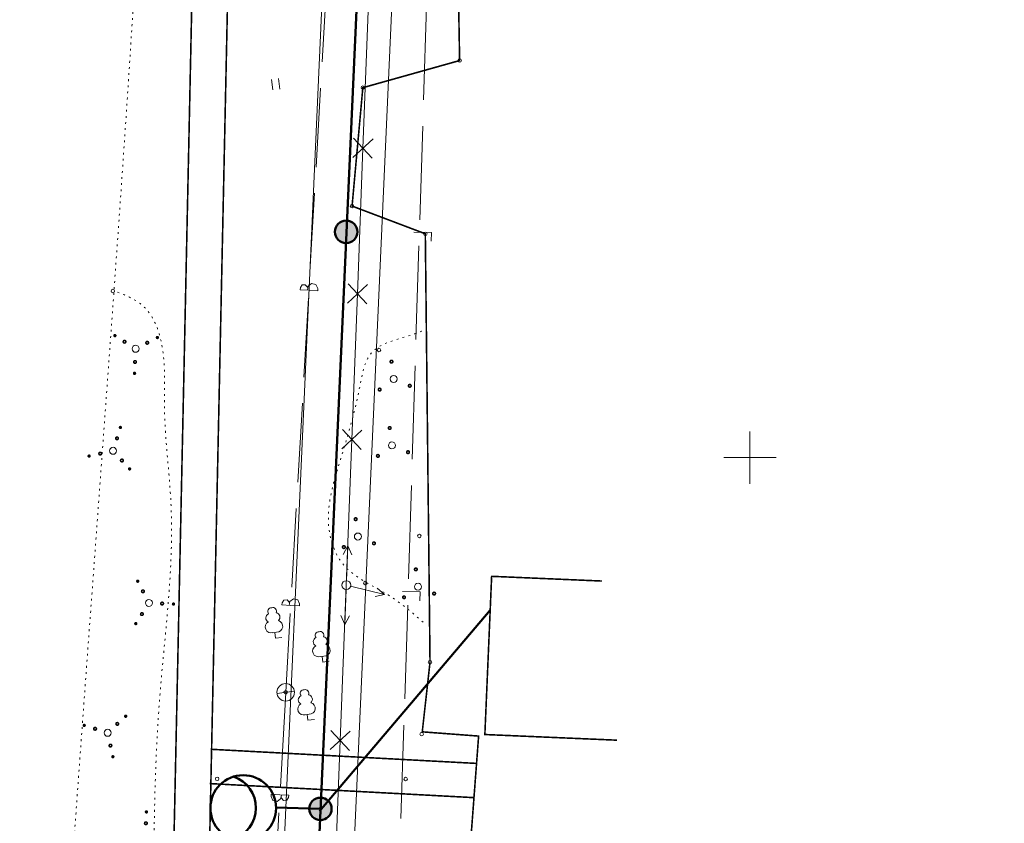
# Model space of a CAD drawing. Header units: millimetres. Extents: x 0 to 1188, y 0 to 841.
# Tile 58 of 76: x 1004 to 1117, y 380 to 472. Entities that reach past the tile are written whole.
import ezdxf

# ---------------------------------------------------------------- set-up
doc = ezdxf.new("R2010")
doc.units = ezdxf.units.MM
for name, pattern in [('K5LT32789', [0]), ('K5LT32797', [0]), ('K5LT32809', [0]), ('K5LT32813', [0]), ('K5LT32814', [0]), ('K5LT32815', [3.5, 2.5, -1]), ('K5LT32816', [3.2, 3, -0.2]), ('K5LT32817', [0.7, 0.2, -0.5]), ('K5LT32819', [0]), ('K5LT32824', [0]), ('K5LT32826', [1, 0.5, -0.5]), ('K5LT_BASIC', [0])]:
    doc.linetypes.add(name, pattern=pattern)
doc.layers.add('Системный слой', color=7, linetype='Continuous')

# ---------------------------------------------------------------- blocks, each defined once
blk = doc.blocks.new('U562')
at = {"layer": 'Системный слой', "color": 7, "linetype": 'K5LT32813', "lineweight": 18}
for p, q in [((1044.25, 474.28), (1043.61, 457.64)), ((1044.76, 458.7), (1042.47, 456.58)), ((1042.55, 458.78), (1044.67, 456.5)), ((1043.61, 457.64), (1042.98, 440.99)), ((1044.12, 442.05), (1041.84, 439.94)), ((1041.92, 442.14), (1044.04, 439.85)), ((1042.98, 440.99), (1041.71, 407.71)), ((1043.49, 425.41), (1041.2, 423.29)), ((1041.29, 425.49), (1043.4, 423.21)), ((1041.71, 407.71), (1041.02, 389.97)), ((1042.16, 391.02), (1039.87, 388.91)), ((1039.96, 391.11), (1042.08, 388.82)), ((1041.02, 389.97), (1040.33, 372.23))]:
    blk.add_line(p, q, dxfattribs=at)
blk = doc.blocks.new('U565')
at = {"layer": 'Системный слой', "color": 5, "linetype": 'K5LT32819', "lineweight": 18, "true_color": 0x0000ff}
for p, q in [((1038.95, 467.48), (1039.47, 476.49)), ((1038.26, 455.48), (1038.78, 464.48)), ((1037.56, 443.47), (1038.08, 452.48)), ((1036.46, 441.7), (1036.66, 442)), ((1036.66, 442), (1037.03, 442.03)), ((1037.03, 442.03), (1037.28, 441.76)), ((1037.75, 442.16), (1037.36, 441.85)), ((1038.24, 442.04), (1037.75, 442.16)), ((1038.45, 441.58), (1038.24, 442.04)), ((1036.46, 441.7), (1036.44, 441.45)), ((1037.44, 441.39), (1036.44, 441.45)), ((1037.28, 441.76), (1037.3, 441.63)), ((1037.3, 441.63), (1037.28, 441.4)), ((1037.36, 441.85), (1037.3, 441.63)), ((1037.44, 441.39), (1038.44, 441.33)), ((1038.45, 441.58), (1038.44, 441.33)), ((1036.87, 431.47), (1037.39, 440.48)), ((1036.17, 419.47), (1036.69, 428.48)), ((1035.48, 407.47), (1036, 416.47)), ((1034.58, 405.99), (1034.95, 406.02)), ((1034.95, 406.02), (1035.2, 405.75)), ((1035.67, 406.15), (1035.27, 405.84)), ((1036.16, 406.03), (1035.67, 406.15)), ((1036.37, 405.57), (1036.16, 406.03)), ((1034.38, 405.69), (1034.36, 405.44)), ((1035.36, 405.38), (1034.36, 405.44)), ((1034.38, 405.69), (1034.58, 405.99)), ((1035.2, 405.75), (1035.21, 405.62)), ((1035.21, 405.62), (1035.2, 405.39)), ((1035.27, 405.84), (1035.21, 405.62)), ((1035.36, 405.38), (1036.36, 405.33)), ((1036.37, 405.57), (1036.36, 405.33)), ((1034.79, 395.46), (1035.31, 404.47))]:
    blk.add_line(p, q, dxfattribs=at)
blk = doc.blocks.new('U572')
at = {"layer": 'Системный слой', "color": 5, "linetype": 'K5LT32819', "lineweight": 18, "true_color": 0x0000ff}
for p, q in [((1034.8, 395.39), (1034.18, 384.66)), ((1033.12, 383.56), (1033.13, 383.81)), ((1033.12, 383.56), (1033.33, 383.1)), ((1034.13, 383.75), (1033.13, 383.81)), ((1034.13, 383.75), (1035.13, 383.69)), ((1034.21, 383.29), (1034.27, 383.52)), ((1034.27, 383.52), (1034.29, 383.74)), ((1034.29, 383.38), (1034.27, 383.52)), ((1035.11, 383.45), (1035.13, 383.69)), ((1033.33, 383.1), (1033.82, 382.98)), ((1033.82, 382.98), (1034.21, 383.29)), ((1034.54, 383.11), (1034.29, 383.38)), ((1034.91, 383.14), (1034.54, 383.11)), ((1035.11, 383.45), (1034.91, 383.14)), ((1034.01, 381.67), (1033.39, 370.94)), ((1033.22, 367.95), (1032.6, 357.22)), ((1032.42, 354.23), (1031.81, 343.5)), ((1030.74, 342.4), (1030.75, 342.64)), ((1030.74, 342.4), (1030.95, 341.94)), ((1031.75, 342.59), (1030.75, 342.64)), ((1030.95, 341.94), (1031.44, 341.82)), ((1031.44, 341.82), (1031.84, 342.13)), ((1031.75, 342.59), (1032.75, 342.53)), ((1031.84, 342.13), (1031.9, 342.35)), ((1031.9, 342.35), (1031.91, 342.58)), ((1031.92, 342.22), (1031.9, 342.35)), ((1032.17, 341.95), (1031.92, 342.22)), ((1032.53, 341.98), (1032.17, 341.95)), ((1032.74, 342.28), (1032.53, 341.98)), ((1032.74, 342.28), (1032.75, 342.53)), ((1031.63, 340.5), (1031.01, 329.78)), ((1030.84, 326.78), (1030.22, 316.06)), ((1030.05, 313.06), (1029.43, 302.34)), ((1028.36, 301.23), (1028.38, 301.48)), ((1029.38, 301.42), (1028.38, 301.48)), ((1029.38, 301.42), (1030.38, 301.37)), ((1029.52, 301.19), (1029.53, 301.41)), ((1028.36, 301.23), (1028.57, 300.78)), ((1028.57, 300.78), (1029.06, 300.66)), ((1029.06, 300.66), (1029.46, 300.97)), ((1029.46, 300.97), (1029.52, 301.19)), ((1029.54, 301.06), (1029.52, 301.19)), ((1029.79, 300.79), (1029.54, 301.06)), ((1030.16, 300.81), (1029.79, 300.79)), ((1030.36, 301.12), (1030.16, 300.81)), ((1030.36, 301.12), (1030.38, 301.37)), ((1029.26, 299.34), (1028.64, 288.61)), ((1028.46, 285.62), (1027.85, 274.89)), ((1027.67, 271.9), (1027.05, 261.17)), ((1027.05, 261.17), (1048.53, 257.11))]:
    blk.add_line(p, q, dxfattribs=at)
blk = doc.blocks.new('U574')
at = {"layer": 'Системный слой', "color": 11, "linetype": 'K5LT32824', "lineweight": 18, "true_color": 0xff8040}
for p, q in [((1050.87, 473.83), (1050.54, 463.15)), ((1050.44, 460.15), (1050.11, 449.46)), ((1049.43, 448.05), (1051.43, 447.98)), ((1051.43, 447.98), (1051.4, 446.99)), ((1050.01, 446.46), (1049.67, 435.78)), ((1049.58, 432.78), (1049.24, 422.09)), ((1049.15, 419.09), (1048.81, 408.41)), ((1048.13, 406.99), (1050.13, 406.93)), ((1050.13, 406.93), (1050.1, 405.93)), ((1048.72, 405.41), (1048.38, 394.72)), ((1048.29, 391.72), (1047.95, 381.03))]:
    blk.add_line(p, q, dxfattribs=at)
blk = doc.blocks.new('U595')
at = {"layer": 'Системный слой', "color": 1, "linetype": 'K5LT32809', "lineweight": 18, "true_color": 0xff0000}
for p, q in [((1049.8, 717.4), (1024.05, 142.45)), ((1057.8, 717.05), (1032.04, 142.09)), ((1049.64, 713.65), (1024.05, 142.45)), ((1049.64, 713.65), (1024.05, 142.45))]:
    blk.add_line(p, q, dxfattribs=at)
blk = doc.blocks.new('U647')
at = {"layer": 'Системный слой'}
h = blk.add_hatch(color=7, dxfattribs=at)
h.paths.add_polyline_path([(1038.75, 382.14), (1038.23, 383.3), (1038.17, 383.28), (1038.11, 383.25), (1038.06, 383.21), (1038.01, 383.18), (1037.96, 383.14), (1037.91, 383.1), (1037.86, 383.05), (1037.82, 383.01), (1037.77, 382.96), (1037.73, 382.91), (1037.7, 382.86), (1037.66, 382.81), (1037.63, 382.75), (1037.6, 382.69), (1037.57, 382.63), (1037.55, 382.58), (1037.53, 382.51), (1037.51, 382.45), (1037.5, 382.39), (1037.49, 382.33), (1037.48, 382.26), (1037.48, 382.2), (1037.47, 382.14), (1037.48, 382.07), (1037.48, 382.01), (1037.49, 381.95), (1037.5, 381.88), (1037.51, 381.82), (1037.53, 381.76), (1037.55, 381.7), (1037.58, 381.64), (1037.6, 381.58), (1037.63, 381.53), (1037.66, 381.47), (1037.7, 381.42), (1037.74, 381.36), (1037.78, 381.32), (1037.82, 381.27), (1037.86, 381.22), (1037.91, 381.18), (1037.96, 381.14), (1038.01, 381.1), (1038.07, 381.06), (1038.12, 381.03), (1038.18, 381), (1038.23, 380.97), (1038.29, 380.95), (1038.35, 380.93), (1038.41, 380.91), (1038.48, 380.89), (1038.54, 380.88), (1038.6, 380.87), (1038.67, 380.87), (1038.73, 380.87), (1038.79, 380.87), (1038.86, 380.87), (1038.92, 380.88), (1038.98, 380.89), (1039.05, 380.9), (1039.11, 380.92), (1039.17, 380.94), (1039.23, 380.96), (1039.27, 380.97)])
h.paths.add_polyline_path([(1039.44, 383.21), (1039.39, 383.24), (1039.33, 383.27), (1039.27, 383.3), (1039.21, 383.33), (1039.15, 383.35), (1039.09, 383.37), (1039.03, 383.38), (1038.97, 383.4), (1038.91, 383.41), (1038.84, 383.41), (1038.78, 383.41), (1038.71, 383.41), (1038.65, 383.41), (1038.59, 383.4), (1038.52, 383.39), (1038.46, 383.38), (1038.4, 383.37), (1038.34, 383.35), (1038.28, 383.32), (1038.23, 383.3), (1038.75, 382.14), (1039.27, 380.97), (1039.32, 381), (1039.38, 381.03), (1039.43, 381.06), (1039.49, 381.1), (1039.54, 381.14), (1039.59, 381.18), (1039.63, 381.22), (1039.68, 381.27), (1039.72, 381.32), (1039.76, 381.37), (1039.8, 381.42), (1039.83, 381.47), (1039.87, 381.53), (1039.9, 381.58), (1039.92, 381.64), (1039.95, 381.7), (1039.97, 381.76), (1039.98, 381.82), (1040, 381.88), (1040.01, 381.95), (1040.02, 382.01), (1040.02, 382.07), (1040.02, 382.14), (1040.02, 382.2), (1040.02, 382.27), (1040.01, 382.33), (1040, 382.39), (1039.99, 382.45), (1039.97, 382.52), (1039.95, 382.58), (1039.92, 382.64), (1039.9, 382.69), (1039.87, 382.75), (1039.84, 382.81), (1039.8, 382.86), (1039.76, 382.91), (1039.72, 382.96), (1039.68, 383.01), (1039.64, 383.05), (1039.59, 383.1), (1039.54, 383.14), (1039.49, 383.18)])
at = {"layer": 'Системный слой', "color": 7, "linetype": 'K5LT_BASIC', "lineweight": 50}
blk.add_circle((1038.75, 382.14), 1.28, dxfattribs=at)
blk = doc.blocks.new('U653')
at = {"layer": 'Системный слой'}
h = blk.add_hatch(color=7, dxfattribs=at)
h.paths.add_polyline_path([(1041.69, 448.07), (1041.17, 449.24), (1041.11, 449.21), (1041.06, 449.18), (1041, 449.15), (1040.95, 449.11), (1040.9, 449.07), (1040.85, 449.03), (1040.8, 448.99), (1040.76, 448.94), (1040.72, 448.89), (1040.68, 448.84), (1040.64, 448.79), (1040.6, 448.74), (1040.57, 448.68), (1040.54, 448.63), (1040.52, 448.57), (1040.49, 448.51), (1040.47, 448.45), (1040.46, 448.39), (1040.44, 448.33), (1040.43, 448.26), (1040.42, 448.2), (1040.42, 448.14), (1040.42, 448.07), (1040.42, 448.01), (1040.42, 447.94), (1040.43, 447.88), (1040.44, 447.82), (1040.46, 447.76), (1040.48, 447.69), (1040.5, 447.63), (1040.52, 447.57), (1040.55, 447.52), (1040.58, 447.46), (1040.61, 447.4), (1040.64, 447.35), (1040.68, 447.3), (1040.72, 447.25), (1040.76, 447.2), (1040.81, 447.16), (1040.85, 447.11), (1040.9, 447.07), (1040.96, 447.03), (1041.01, 447), (1041.06, 446.97), (1041.12, 446.94), (1041.18, 446.91), (1041.24, 446.88), (1041.3, 446.86), (1041.36, 446.84), (1041.42, 446.83), (1041.48, 446.82), (1041.55, 446.81), (1041.61, 446.8), (1041.67, 446.8), (1041.74, 446.8), (1041.8, 446.8), (1041.86, 446.81), (1041.93, 446.82), (1041.99, 446.83), (1042.05, 446.85), (1042.11, 446.87), (1042.17, 446.89), (1042.21, 446.91)])
h.paths.add_polyline_path([(1042.38, 449.15), (1042.33, 449.18), (1042.27, 449.21), (1042.22, 449.24), (1042.16, 449.26), (1042.1, 449.28), (1042.04, 449.3), (1041.97, 449.32), (1041.91, 449.33), (1041.85, 449.34), (1041.78, 449.35), (1041.72, 449.35), (1041.66, 449.35), (1041.59, 449.35), (1041.53, 449.34), (1041.47, 449.33), (1041.4, 449.32), (1041.34, 449.3), (1041.28, 449.28), (1041.22, 449.26), (1041.17, 449.24), (1041.69, 448.07), (1042.21, 446.91), (1042.27, 446.94), (1042.32, 446.97), (1042.38, 447), (1042.43, 447.03), (1042.48, 447.07), (1042.53, 447.11), (1042.58, 447.16), (1042.62, 447.2), (1042.67, 447.25), (1042.71, 447.3), (1042.74, 447.35), (1042.78, 447.41), (1042.81, 447.46), (1042.84, 447.52), (1042.87, 447.58), (1042.89, 447.63), (1042.91, 447.7), (1042.93, 447.76), (1042.94, 447.82), (1042.95, 447.88), (1042.96, 447.95), (1042.97, 448.01), (1042.97, 448.07), (1042.97, 448.14), (1042.96, 448.2), (1042.95, 448.26), (1042.94, 448.33), (1042.93, 448.39), (1042.91, 448.45), (1042.89, 448.51), (1042.87, 448.57), (1042.84, 448.63), (1042.81, 448.69), (1042.78, 448.74), (1042.75, 448.79), (1042.71, 448.85), (1042.67, 448.9), (1042.63, 448.94), (1042.58, 448.99), (1042.53, 449.03), (1042.48, 449.07), (1042.43, 449.11)])
at = {"layer": 'Системный слой', "color": 7, "linetype": 'K5LT_BASIC', "lineweight": 50}
blk.add_circle((1041.69, 448.07), 1.28, dxfattribs=at)
blk = doc.blocks.new('U736')
at = {"layer": 'Системный слой', "color": 7, "linetype": 'K5LT32797', "lineweight": 18}
blk.add_line((1033.79, 395.34), (1035.78, 395.59), dxfattribs=at)
blk.add_circle((1034.79, 395.46), 1, dxfattribs=at)
blk = doc.blocks.new('U830')
at = {"layer": 'Системный слой', "color": 7, "linetype": 'K5LT32797', "lineweight": 18}
blk.add_circle((1041.71, 407.71), 0.5, dxfattribs=at)
blk = doc.blocks.new('U831')
at = {"layer": 'Системный слой', "color": 7, "linetype": 'K5LT32797', "lineweight": 18}
for p, q in [((1041.88, 412.2), (1041.34, 411.22)), ((1041.73, 408.21), (1041.88, 412.2)), ((1041.88, 412.2), (1042.34, 411.18))]:
    blk.add_line(p, q, dxfattribs=at)
blk = doc.blocks.new('U832')
at = {"layer": 'Системный слой', "color": 7, "linetype": 'K5LT32797', "lineweight": 18}
for p, q in [((1041.69, 407.21), (1041.53, 403.21)), ((1041.53, 403.21), (1041.07, 404.23)), ((1041.53, 403.21), (1042.07, 404.19))]:
    blk.add_line(p, q, dxfattribs=at)
blk = doc.blocks.new('U833')
at = {"layer": 'Системный слой', "color": 7, "linetype": 'K5LT32797', "lineweight": 18}
for p, q in [((1042.2, 407.59), (1046.08, 406.63)), ((1046.08, 406.63), (1045.23, 407.36)), ((1046.08, 406.63), (1044.99, 406.39))]:
    blk.add_line(p, q, dxfattribs=at)
blk = doc.blocks.new('U834')
at = {"layer": 'Системный слой', "color": 7, "linetype": 'K5LT32797', "lineweight": 18}
for p, q in [((1041.69, 407.21), (1041.53, 403.21)), ((1041.53, 403.21), (1041.07, 404.23)), ((1041.53, 403.21), (1042.07, 404.19))]:
    blk.add_line(p, q, dxfattribs=at)
blk = doc.blocks.new('U835')
at = {"layer": 'Системный слой', "color": 7, "linetype": 'K5LT32797', "lineweight": 18}
for p, q in [((1041.69, 407.21), (1041.53, 403.21)), ((1041.53, 403.21), (1041.07, 404.23)), ((1041.53, 403.21), (1042.07, 404.19))]:
    blk.add_line(p, q, dxfattribs=at)
blk = doc.blocks.new('U836')
at = {"layer": 'Системный слой', "color": 7, "linetype": 'K5LT32797', "lineweight": 18}
for p, q in [((1041.69, 407.21), (1041.53, 403.21)), ((1041.53, 403.21), (1041.07, 404.23)), ((1041.53, 403.21), (1042.07, 404.19))]:
    blk.add_line(p, q, dxfattribs=at)
blk = doc.blocks.new('U1068')
at = {"layer": 'Системный слой', "color": 7, "linetype": 'K5LT32789', "const_width": 0.18}
for points in [[(1049.5, 409.49, 1), (1049.8, 409.52, 1)], [(1048.16, 406.3, 1), (1048.45, 406.33, 1)], [(1051.59, 406.72, 1), (1051.89, 406.76, 1)]]:
    blk.add_lwpolyline(points, format="xyb", close=True, dxfattribs=at)
at = {"layer": 'Системный слой', "color": 7, "linetype": 'K5LT32797', "lineweight": 18}
blk.add_circle((1049.9, 407.52), 0.4, dxfattribs=at)
blk = doc.blocks.new('U1069')
at = {"layer": 'Системный слой', "color": 7, "linetype": 'K5LT32789', "const_width": 0.18}
for points in [[(1042.63, 415.22, 1), (1042.93, 415.26, 1)], [(1041.28, 412.03, 1), (1041.58, 412.07, 1)], [(1044.72, 412.46, 1), (1045.02, 412.5, 1)]]:
    blk.add_lwpolyline(points, format="xyb", close=True, dxfattribs=at)
at = {"layer": 'Системный слой', "color": 7, "linetype": 'K5LT32797', "lineweight": 18}
blk.add_circle((1043.03, 413.26), 0.4, dxfattribs=at)
blk = doc.blocks.new('U1070')
at = {"layer": 'Системный слой', "color": 7, "linetype": 'K5LT32789', "const_width": 0.18}
for points in [[(1046.72, 433.22, 1), (1047.02, 433.26, 1)], [(1045.37, 430.03, 1), (1045.67, 430.07, 1)], [(1048.81, 430.46, 1), (1049.11, 430.5, 1)]]:
    blk.add_lwpolyline(points, format="xyb", close=True, dxfattribs=at)
at = {"layer": 'Системный слой', "color": 7, "linetype": 'K5LT32797', "lineweight": 18}
blk.add_circle((1047.12, 431.26), 0.4, dxfattribs=at)
blk = doc.blocks.new('U1071')
at = {"layer": 'Системный слой', "color": 7, "linetype": 'K5LT32789', "const_width": 0.18}
for points in [[(1046.52, 425.64, 1), (1046.82, 425.68, 1)], [(1048.61, 422.88, 1), (1048.91, 422.91, 1)], [(1045.17, 422.45, 1), (1045.47, 422.49, 1)]]:
    blk.add_lwpolyline(points, format="xyb", close=True, dxfattribs=at)
at = {"layer": 'Системный слой', "color": 7, "linetype": 'K5LT32797', "lineweight": 18}
blk.add_circle((1046.92, 423.67), 0.4, dxfattribs=at)
blk = doc.blocks.new('U1072')
at = {"layer": 'Системный слой', "color": 7, "linetype": 'K5LT32797', "lineweight": 18}
for p, q in [((1037.03, 392.89), (1037.46, 392.95)), ((1037.24, 392.92), (1037.32, 392.27)), ((1037.32, 392.27), (1038.07, 392.36))]:
    blk.add_line(p, q, dxfattribs=at)
for centre, radius, start, end in [((1036.74, 394.59), 0.512, 112.6034, 243.3064), ((1036.86, 395.33), 0.415, 85.6138, 220.3823), ((1037.02, 395.35), 0.415, 333.8281, 108.5966), ((1037.32, 394.66), 0.512, 310.904, 81.6069), ((1036.83, 393.54), 0.673, 118.7863, 286.8027), ((1037.49, 393.62), 0.673, 267.4076, 75.424)]:
    blk.add_arc(centre, radius, start, end, dxfattribs=at)
blk = doc.blocks.new('U1073')
at = {"layer": 'Системный слой', "color": 7, "linetype": 'K5LT32797', "lineweight": 18}
for p, q in [((1038.74, 399.54), (1039.16, 399.59)), ((1038.95, 399.56), (1039.03, 398.91)), ((1039.03, 398.91), (1039.77, 399))]:
    blk.add_line(p, q, dxfattribs=at)
for centre, radius, start, end in [((1038.45, 401.23), 0.512, 112.6034, 243.3064), ((1038.57, 401.97), 0.415, 85.6138, 220.3823), ((1038.73, 401.99), 0.415, 333.8281, 108.5966), ((1039.03, 401.3), 0.512, 310.904, 81.6069), ((1038.54, 400.18), 0.673, 118.7863, 286.8027), ((1039.19, 400.26), 0.673, 267.4076, 75.424)]:
    blk.add_arc(centre, radius, start, end, dxfattribs=at)
blk = doc.blocks.new('U1074')
at = {"layer": 'Системный слой', "color": 7, "linetype": 'K5LT32797', "lineweight": 18}
for p, q in [((1033.32, 402.27), (1033.75, 402.33)), ((1033.54, 402.3), (1033.62, 401.65)), ((1033.62, 401.65), (1034.36, 401.74))]:
    blk.add_line(p, q, dxfattribs=at)
for centre, radius, start, end in [((1033.15, 404.71), 0.415, 85.6138, 220.3823), ((1033.32, 404.73), 0.415, 333.8281, 108.5966), ((1033.03, 403.96), 0.512, 112.6034, 243.3064), ((1033.62, 404.04), 0.512, 310.904, 81.6069), ((1033.13, 402.92), 0.673, 118.7863, 286.8027), ((1033.78, 403), 0.673, 267.4076, 75.424)]:
    blk.add_arc(centre, radius, start, end, dxfattribs=at)
blk = doc.blocks.new('U1167')
at = {"layer": 'Системный слой', "color": 7, "linetype": 'K5LT32789', "const_width": 0.18}
for points in [[(1018.78, 381.8, 1), (1018.98, 381.79, 1)], [(1018.67, 380.5, 1), (1018.97, 380.49, 1)], [(1016.17, 377.71, 1), (1016.37, 377.7, 1)], [(1017.28, 378.31, 1), (1017.58, 378.3, 1)], [(1019.87, 378.19, 1), (1020.17, 378.18, 1)], [(1021.02, 377.49, 1), (1021.22, 377.48, 1)]]:
    blk.add_lwpolyline(points, format="xyb", close=True, dxfattribs=at)
at = {"layer": 'Системный слой', "color": 7, "linetype": 'K5LT32797', "lineweight": 18}
blk.add_circle((1018.76, 378.99), 0.4, dxfattribs=at)
blk = doc.blocks.new('U1168')
at = {"layer": 'Системный слой', "color": 7, "linetype": 'K5LT32789', "const_width": 0.18}
for points in [[(1016.44, 392.8, 1), (1016.58, 392.65, 1)], [(1011.71, 391.75, 1), (1011.84, 391.61, 1)], [(1012.91, 391.4, 1), (1013.12, 391.18, 1)], [(1015.45, 391.96, 1), (1015.65, 391.74, 1)], [(1014.67, 389.48, 1), (1014.87, 389.26, 1)], [(1014.98, 388.17, 1), (1015.12, 388.03, 1)]]:
    blk.add_lwpolyline(points, format="xyb", close=True, dxfattribs=at)
at = {"layer": 'Системный слой', "color": 7, "linetype": 'K5LT32797', "lineweight": 18}
blk.add_circle((1014.45, 390.83), 0.4, dxfattribs=at)
blk = doc.blocks.new('U1169')
at = {"layer": 'Системный слой', "color": 7, "linetype": 'K5LT32789', "const_width": 0.18}
for points in [[(1017.89, 408.25, 1), (1017.88, 408.05, 1)], [(1018.49, 407.15, 1), (1018.47, 406.85, 1)], [(1020.68, 405.75, 1), (1020.66, 405.45, 1)], [(1021.97, 405.64, 1), (1021.97, 405.44, 1)], [(1018.37, 404.55, 1), (1018.36, 404.25, 1)], [(1017.67, 403.41, 1), (1017.66, 403.21, 1)]]:
    blk.add_lwpolyline(points, format="xyb", close=True, dxfattribs=at)
at = {"layer": 'Системный слой', "color": 7, "linetype": 'K5LT32797', "lineweight": 18}
blk.add_circle((1019.17, 405.67), 0.4, dxfattribs=at)
blk = doc.blocks.new('U1170')
at = {"layer": 'Системный слой', "color": 7, "linetype": 'K5LT32789', "const_width": 0.18}
for points in [[(1015.98, 425.79, 1), (1015.84, 425.65, 1)], [(1015.63, 424.58, 1), (1015.41, 424.38, 1)], [(1013.71, 422.83, 1), (1013.49, 422.63, 1)], [(1012.4, 422.52, 1), (1012.26, 422.38, 1)], [(1016.19, 422.05, 1), (1015.97, 421.84, 1)], [(1017.03, 421.05, 1), (1016.88, 420.92, 1)]]:
    blk.add_lwpolyline(points, format="xyb", close=True, dxfattribs=at)
at = {"layer": 'Системный слой', "color": 7, "linetype": 'K5LT32797', "lineweight": 18}
blk.add_circle((1015.07, 423.05), 0.4, dxfattribs=at)
blk = doc.blocks.new('U1171')
at = {"layer": 'Системный слой', "color": 7, "linetype": 'K5LT32789', "const_width": 0.18}
for points in [[(1015.38, 436.21, 1), (1015.18, 436.22, 1)], [(1016.53, 435.51, 1), (1016.23, 435.52, 1)], [(1019.12, 435.39, 1), (1018.82, 435.4, 1)], [(1020.23, 435.99, 1), (1020.03, 436, 1)], [(1017.73, 433.2, 1), (1017.43, 433.21, 1)], [(1017.62, 431.9, 1), (1017.42, 431.91, 1)]]:
    blk.add_lwpolyline(points, format="xyb", close=True, dxfattribs=at)
at = {"layer": 'Системный слой', "color": 7, "linetype": 'K5LT32797', "lineweight": 18}
blk.add_circle((1017.64, 434.71), 0.4, dxfattribs=at)
blk = doc.blocks.new('U1203')
at = {"layer": 'Системный слой', "color": 7, "linetype": 'K5LT32797', "lineweight": 18}
for p, q in [((1033.3, 464.29), (1033.15, 465.48)), ((1034.1, 464.39), (1033.95, 465.58))]:
    blk.add_line(p, q, dxfattribs=at)
blk = doc.blocks.new('U1310')
at = {"layer": 'Системный слой', "color": 7, "linetype": 'K5LT_BASIC', "lineweight": 50}
blk.add_line((1033.68, 382.3), (1038.75, 382.14), dxfattribs=at)
blk.add_circle((1029.93, 382.24), 3.75, dxfattribs=at)
blk.add_arc((1027.64, 382.27), 3.75, 286.9876, 71.3632, dxfattribs=at)

msp = doc.modelspace()

# ---------------------------------------------------------------- linework, layer by layer
at = {"layer": 'Системный слой', "color": 7, "linetype": 'K5LT_BASIC', "lineweight": 50}
for p, q in [((1053.799802, 717.224986), (1028.044154, 142.266234)), ((1038.63573, 381.886093), (1058.145466, 404.843381))]:
    msp.add_line(p, q, dxfattribs=at)
at = {"layer": 'Системный слой', "color": 3, "linetype": 'K5LT32814', "lineweight": 18, "true_color": 0x00ff00}
for p, q in [((1087.820175, 425.27167), (1087.820722, 419.27167)), ((1090.820448, 422.271943), (1084.820448, 422.271397))]:
    msp.add_line(p, q, dxfattribs=at)
at = {"layer": 'Системный слой', "color": 7, "linetype": 'K5LT32815', "const_width": 0.18}
msp.add_lwpolyline([(1036.185375, 661.661874), (1031.878803, 627.750779), (1031.647627, 580.547702), (1030.30338, 543.422336), (1024.14095, 477.848543), (1020.528443, 308.464973), (1016.889983, 218.858823), (1012.459115, 154.107524), (1014.849737, 127.539198)], dxfattribs=at)
at = {"layer": 'Системный слой', "color": 7, "linetype": 'K5LT32789', "const_width": 0.18}
for points in [[(1040.096046, 660.362401), (1035.95766, 627.775645), (1035.726484, 580.572568), (1034.382237, 543.447203), (1028.219807, 477.873409), (1024.6073, 308.48984), (1020.96884, 218.883689), (1016.537971, 154.13239), (1018.928594, 127.564065)], [(1057.536593, 390.636147), (1058.311275, 408.712324), (1070.925567, 408.171719), (1058.311275, 408.712324), (1057.536593, 390.636147), (1072.618848, 389.989774)]]:
    msp.add_lwpolyline(points, dxfattribs=at)
at = {"layer": 'Системный слой', "color": 8, "linetype": 'K5LT32816', "true_color": 0x808080, "const_width": 0.18}
msp.add_lwpolyline([(1045.00002, 231.95394), (1046.673086, 255.872235), (1056.015867, 379.753163), (1056.823132, 390.457109), (1050.385533, 390.942616), (1051.271224, 398.89932), (1050.734238, 447.85081), (1042.368447, 451.016345), (1043.596858, 464.542156), (1054.654141, 467.64366), (1054.17952, 494.62854), (1097.062526, 495.382785)], dxfattribs=at)
at = {"layer": 'Системный слой', "color": 7, "linetype": 'K5LT32826', "const_width": 0.18}
for points in [[(1026.323228, 388.946433), (1056.587671, 387.33501)], [(1026.114775, 385.031437), (1056.379218, 383.420015)]]:
    msp.add_lwpolyline(points, dxfattribs=at)
at = {"layer": 'Системный слой', "color": 7, "linetype": 'K5LT32797', "lineweight": 18}
for centre in [(1054.654141, 467.64366), (1043.596858, 464.542156), (1042.368447, 451.016345), (1050.734238, 447.85081), (1015.037007, 441.311162), (1045.437321, 434.561577), (1050.051996, 413.321262), (1043.875684, 407.944014), (1051.271224, 398.89932), (1034.785568, 395.46381), (1050.31058, 390.679375), (1026.954312, 385.577232), (1048.485492, 385.546209)]:
    msp.add_circle(centre, 0.2, dxfattribs=at)
at = {"layer": 'Системный слой', "color": 7, "linetype": 'K5LT32817', "lineweight": 18}
for points, knots in [([(1004.577214, 111.54082), (1004.422071, 135.348636), (1003.661881, 172.204392), (1002.826399, 222.780455), (1004.970026, 309.022672), (1012.729683, 403.987311), (1020.507579, 518.907176), (1019.802475, 608.190732), (1023.344869, 676.711193), (1028.54692, 709.76879), (1028.543922, 709.783122), (1028.520561, 709.785049), (1021.044623, 710.726784), (991.804359, 716.291971), (947.327163, 718.78986), (910.205871, 720.266429), (894.270418, 720.900292)], [201.8171583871, 201.8171583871, 201.8171583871, 201.8171583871, 237.5349934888, 257.1020552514, 277.6865561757, 366.8982137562, 400.0430460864, 450.2726669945, 501.3225446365, 501.3263625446, 501.3333764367, 501.3409369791, 501.3573279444, 513.1048638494, 544.8630909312, 568.7508298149, 568.7508298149, 568.7508298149, 568.7508298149]), ([(1015.592497, 441.195147), (1016.636657, 440.763215), (1019.108303, 439.740783), (1021.22223, 434.678704), (1020.605019, 426.939551), (1022.582045, 413.343279), (1020.074625, 396.00072), (1019.695748, 378.568703), (1019.654075, 363.593528), (1018.25071, 343.883721), (1016.440909, 322.843882), (1018.908784, 298.267418), (1017.732634, 269.480893), (1012.854142, 244.368109), (1014.328796, 220.001848), (1007.564724, 216.690552), (1004.662876, 215.269975)], [0, 0, 0, 0, 1.6453998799, 3.8948509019, 7.5326273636, 13.3038076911, 24.3215437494, 33.6008497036, 39.4708084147, 46.7714335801, 63.2530783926, 70.9690216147, 83.8311400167, 105.7909749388, 111.7562853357, 116.2382709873, 116.2382709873, 116.2382709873, 116.2382709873]), ([(1050.491924, 403.473367), (1049.220824, 404.57225), (1046.365753, 407.040498), (1040.993165, 409.185422), (1039.045046, 415.436029), (1041.123402, 422.318642), (1042.998947, 428.416125), (1044.061776, 435.229275), (1048.165774, 435.851372), (1050.144928, 436.651279), (1050.47552, 436.784893)], [0, 0, 0, 0, 2.5301167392, 5.6830006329, 8.0956050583, 11.5171646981, 16.1745570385, 18.164469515, 20.8573469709, 21.3973592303, 21.3973592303, 21.3973592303, 21.3973592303])]:
    msp.add_open_spline(points, degree=3, knots=knots, dxfattribs=at)

# ---------------------------------------------------------------- block references
at = {"layer": 'Системный слой'}
for name in ['U574', 'U562', 'U595', 'U565', 'U1203', 'U653', 'U1171', 'U1070', 'U1170', 'U1071', 'U1069', 'U831', 'U1068', 'U1169', 'U836', 'U832', 'U834', 'U835', 'U830', 'U833', 'U1074', 'U1073', 'U736', 'U572', 'U1072', 'U1168', 'U1310', 'U647', 'U1167']:
    msp.add_blockref(name, (0, 0), dxfattribs=at)

doc.saveas('drawing.dxf')
